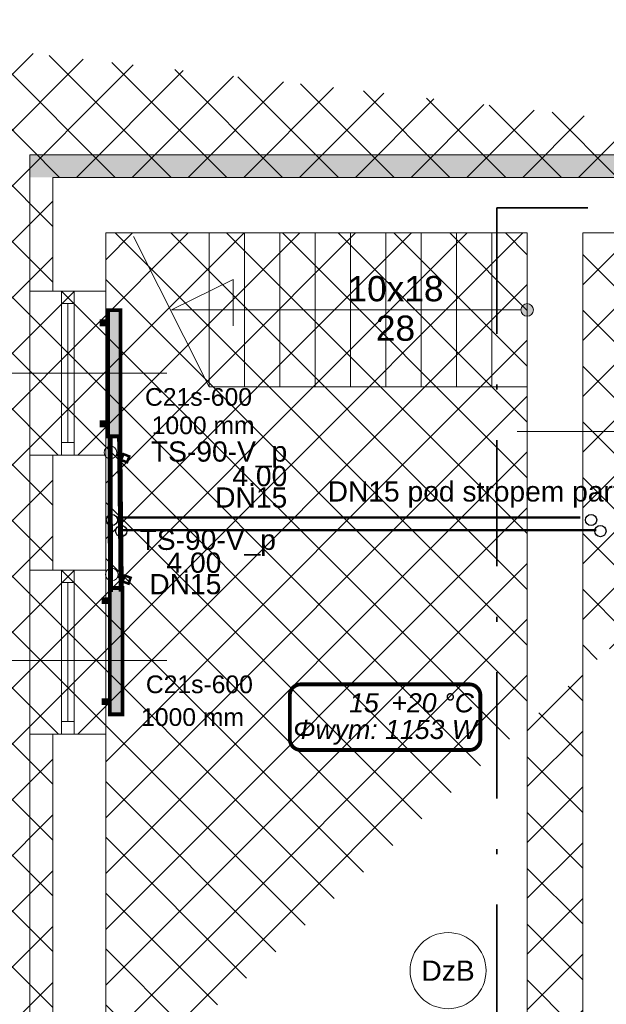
# Model space of a CAD drawing. Header units: millimetres. Extents: x 2215 to 12087, y 6991 to 11359.
# Tile 25 of 26: x 5610 to 6075, y 9806 to 10586. Entities that reach past the tile are written whole.
import ezdxf
from ezdxf.lldxf.tags import DXFTag

# ---------------------------------------------------------------- set-up
doc = ezdxf.new("R2010")
doc.units = ezdxf.units.MM
doc.linetypes.add('Kropki i Kreski', pattern=[919.9999999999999, 500, -200, 20.00000000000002, -199.9999999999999])
for name, color, linetype in [('2D - Ogólne', 7, 'Continuous'), ('IS_Text_Armatury_Therm', 7, 'Continuous'), ('IS_Text_Konstrukcji', 7, 'Continuous'), ('IS_Text_Odbiornikow_Therm', 7, 'Continuous'), ('Konstrukcja - Ściany zew', 7, 'Continuous'), ('Opisy - Teksty', 7, 'Continuous')]:
    doc.layers.add(name, color=color, linetype=linetype)
for name, color, linetype, lineweight in [('A_opisy', 81, 'Continuous', 13), ('A_stolarka', 20, 'Continuous', 15), ('A_widokowe', 160, 'Continuous', 18), ('A_ściany istniejące hatch', 82, 'Continuous', 9)]:
    doc.layers.add(name, color=color, linetype=linetype, lineweight=lineweight)
doc.layers.add('A_wełna mineralna', color=7, linetype='Continuous', lineweight=5, true_color=0x00d66b)
doc.layers.add('A_zakres opracowania', color=7, linetype='Continuous', lineweight=70, true_color=0xe00038)
for name, color, linetype, true_color in [('IS_Armatura_Therm', 7, 'SOLID', 0x000000), ('IS_Grzejniki_Plan_rzut', 7, 'SOLID', 0x000000), ('IS_Powrót', 5, 'DASH', 0x0000ff), ('IS_Zasilanie', 1, 'SOLID', 0xff0000)]:
    doc.layers.add(name, color=color, linetype=linetype, true_color=true_color)
doc.styles.get("Standard").update_dxf_attribs({"font": 'arial.ttf'})
doc.styles.add('STYL_AUTOMATYCZNY_1', font='arial.ttf')
doc.styles.add('STYL_AUTOMATYCZNY_2', font='arialbd.ttf')
tags = doc.linetypes.add('DASH', pattern=[15, 10, -5]).pattern_tags.tags
tags[6:7] = [DXFTag(74, 4), DXFTag(75, 0), DXFTag(340, '0'), DXFTag(46, 0.0), DXFTag(50, 0.0), DXFTag(44, 0.0), DXFTag(45, 0.0)]
tags[4:5] = [DXFTag(74, 4), DXFTag(75, 0), DXFTag(340, '0'), DXFTag(46, 0.0), DXFTag(50, 0.0), DXFTag(44, 0.0), DXFTag(45, 0.0)]
tags = doc.linetypes.add('SOLID', pattern=[10, 10, 0]).pattern_tags.tags
tags[6:7] = [DXFTag(74, 4), DXFTag(75, 0), DXFTag(340, '0'), DXFTag(46, 0.0), DXFTag(50, 0.0), DXFTag(44, 0.0), DXFTag(45, 0.0)]
tags[4:5] = [DXFTag(74, 4), DXFTag(75, 0), DXFTag(340, '0'), DXFTag(46, 0.0), DXFTag(50, 0.0), DXFTag(44, 0.0), DXFTag(45, 0.0)]

# ---------------------------------------------------------------- blocks, each defined once
blk = doc.blocks.new('Linia_5_1', base_point=(10967.73876412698, 21720))
at = {"layer": '2D - Ogólne', "linetype": 'Continuous', "lineweight": 0, "true_color": 0x000000}
blk.add_hatch(color=18, dxfattribs=at).paths.add_polyline_path([(10917.73876412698, 21720), (10921.54478807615, 21700.86582832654), (10932.38342473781, 21684.64466061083), (10948.60459245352, 21673.80602394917), (10967.73876412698, 21670), (10986.87293580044, 21673.80602394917), (11003.09410351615, 21684.64466061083), (11013.93274017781, 21700.86582832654), (11017.73876412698, 21720), (11013.93274017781, 21739.13417167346), (11003.09410351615, 21755.35533938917), (10986.87293580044, 21766.19397605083), (10967.73876412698, 21770), (10948.60459245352, 21766.19397605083), (10932.38342473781, 21755.35533938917), (10921.54478807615, 21739.13417167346)])
at = {"layer": '2D - Ogólne', "color": 7, "linetype": 'Continuous', "lineweight": 15}
blk.add_line((10917.73876412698, 21720), (8148.053733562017, 21720), dxfattribs=at)
blk.add_circle((10967.73876412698, 21720), 50, dxfattribs=at)

msp = doc.modelspace()

# ---------------------------------------------------------------- hatches: boundary and pattern name
at = {"layer": 'A_wełna mineralna', "lineweight": 13, "true_color": 0x000000}
h = msp.add_hatch(color=18, dxfattribs=at)
h.dxf.hatch_style = 1
h.paths.add_polyline_path([(6094.561703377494, 10479.42952472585), (5618.561703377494, 10479.42952472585), (5618.561703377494, 10461.42952472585), (6094.561703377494, 10461.42952472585)])
at = {"layer": 'A_ściany istniejące hatch', "lineweight": 13, "true_color": 0x000000}
h = msp.add_hatch(dxfattribs=at)
h.set_pattern_fill('NET', color=18, scale=250, angle=45)
h.set_pattern_definition([(45, (37623.19275181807, 4864.106082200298), (-22.09708691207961, 22.09708691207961), []), (135, (37623.19275181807, 4864.106082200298), (-22.09708691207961, -22.09708691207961), [])])
h.paths.add_polyline_path([(5636.561703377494, 10020.42952679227), (5678.561703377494, 10020.42952397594), (5678.561703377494, 9758.429524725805), (5888.561703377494, 9758.429524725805), (5888.561703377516, 9716.429524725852), (5636.561703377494, 9716.429524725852)], flags=16)
h.paths.add_polyline_path([(6230.563354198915, 9744.429524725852), (6230.563354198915, 9684.429524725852), (6110.561703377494, 9684.429524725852), (6110.561703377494, 9524.429524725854), (6050.561703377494, 9524.429524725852), (6050.561703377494, 9716.429524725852), (6008.561703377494, 9716.429524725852), (6008.561703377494, 9758.429524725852), (6012.561703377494, 9758.429524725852), (6012.561703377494, 10417.42952472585), (5678.561703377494, 10417.42952472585), (5678.561703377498, 10371.42952472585), (5636.561703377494, 10371.42952472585), (5636.561703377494, 10461.42952472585), (6094.561703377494, 10461.42952472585), (6094.561700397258, 10417.42952472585), (6056.561703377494, 10417.42952472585), (6056.561703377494, 9744.429524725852)], flags=17)
h.paths.add_polyline_path([(6834.561703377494, 9744.429524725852), (6976.561703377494, 9744.429524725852), (6976.561703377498, 9806.429524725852), (7020.561703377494, 9806.429524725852), (7020.561703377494, 9521.429527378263), (6960.561703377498, 9521.429527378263), (6960.561703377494, 9684.429524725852), (6834.561703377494, 9684.429524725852)], flags=17)
h.paths.add_polyline_path([(6877.561703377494, 8864.429524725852), (6960.561703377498, 8864.429524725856), (6960.561703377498, 8979.429527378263), (7020.561703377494, 8979.429527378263), (7020.561703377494, 8806.429524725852), (6960.561703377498, 8806.429524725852), (6960.561703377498, 8839.429524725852), (6877.561703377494, 8839.429524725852)], flags=17)
h.paths.add_polyline_path([(6520.561703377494, 9434.429524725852), (6550.561703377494, 9434.429524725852), (6550.561703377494, 9404.429524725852), (6520.561703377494, 9404.429524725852)], flags=17)
h.paths.add_polyline_path([(6520.561703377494, 9140.429524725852), (6550.561703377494, 9140.429524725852), (6550.561703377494, 9170.429524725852), (6520.561703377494, 9170.429524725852)], flags=17)
h.paths.add_polyline_path([(6032.561703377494, 7594.429524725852), (6092.561703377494, 7594.429524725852), (6092.561703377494, 7434.429524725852), (6330.561703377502, 7434.429524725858), (6330.561703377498, 7614.429524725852), (6390.561703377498, 7614.429524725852), (6390.561703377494, 7434.429524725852), (6960.561703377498, 7434.429524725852), (6960.561703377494, 7584.429524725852), (7020.561703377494, 7584.429524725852), (7020.561703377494, 7374.429524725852), (6032.561703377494, 7374.429524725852)])
h.paths.add_polyline_path([(3550.561707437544, 10744.42952472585), (3763.561703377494, 10744.42952707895), (3763.56169834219, 10838.46374156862), (3788.561700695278, 10838.46373539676), (3788.561700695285, 10719.42952472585), (3550.561707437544, 10719.42952472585)], flags=17)
h.paths.add_polyline_path([(4183.561703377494, 10718.77503507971), (4218.561703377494, 10718.77503507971), (4218.561703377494, 10838.46373539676), (4183.561703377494, 10838.46373539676)], flags=17)
h.paths.add_polyline_path([(4473.561703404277, 8894.429524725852), (4543.561691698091, 8894.429524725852), (4543.561691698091, 8834.429524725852), (4473.561703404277, 8834.429524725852)], flags=17)
h.paths.add_polyline_path([(4883.56170340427, 8894.429524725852), (4953.56170340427, 8894.429524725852), (4953.56170340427, 8834.429524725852), (4883.56170340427, 8834.429524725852)], flags=17)
h.paths.add_polyline_path([(5324.561703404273, 8894.429524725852), (5392.561691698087, 8894.429524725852), (5392.561691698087, 8834.429524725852), (5324.561703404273, 8834.429524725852)], flags=17)
h.paths.add_polyline_path([(5527.56170340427, 8894.429524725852), (5608.561691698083, 8894.429524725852), (5608.561691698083, 8834.429524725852), (5527.56170340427, 8834.429524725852)], flags=17)
h.paths.add_polyline_path([(6110.561703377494, 9394.42952066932), (6050.561703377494, 9394.42952066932), (6050.561703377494, 9318.429524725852), (6110.561703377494, 9318.429524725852)], flags=17)
h.paths.add_polyline_path([(5678.561703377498, 10241.42952249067), (5636.561703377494, 10241.42952249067), (5636.561703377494, 10150.42952621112), (5678.561703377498, 10150.42952621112)], flags=16)
h.paths.add_polyline_path([(6224.561703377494, 10461.42952472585), (6358.561703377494, 10461.42952472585), (6358.561703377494, 10417.42952472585), (6224.561703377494, 10417.42952472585)], flags=17)
h.paths.add_polyline_path([(6976.561703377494, 10141.42952673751), (7020.561703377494, 10141.42952673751), (7020.561703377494, 10216.42952472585), (6976.561703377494, 10216.42952472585)], flags=17)
h.paths.add_polyline_path([(6976.561703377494, 9936.429524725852), (7020.561703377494, 9936.429524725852), (7020.561703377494, 10011.42952472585), (6976.561703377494, 10011.42952472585)], flags=17)
h.paths.add_polyline_path([(6960.561703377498, 9315.429529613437), (7020.561703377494, 9315.429529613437), (7020.561703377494, 9391.429527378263), (6960.561703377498, 9391.429527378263)], flags=17)
h.paths.add_polyline_path([(6960.561703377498, 9109.429529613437), (7020.561703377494, 9109.429529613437), (7020.561703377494, 9185.429527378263), (6960.561703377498, 9185.429527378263)], flags=17)
h.paths.add_polyline_path([(6960.561703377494, 8601.42952696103), (7020.561703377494, 8601.42952696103), (7020.561703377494, 8676.429524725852), (6960.561703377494, 8676.429524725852)], flags=17)
h.paths.add_polyline_path([(6960.561703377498, 8396.429526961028), (7020.561703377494, 8396.429526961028), (7020.561703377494, 8471.429524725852), (6960.561703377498, 8471.429524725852)], flags=17)
h.paths.add_polyline_path([(6960.561703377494, 7924.429526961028), (7020.561703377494, 7924.429526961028), (7020.561703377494, 7994.429524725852), (6960.561703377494, 7994.429524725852)], flags=17)
h.paths.add_polyline_path([(7020.561703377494, 7719.429524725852), (6960.561703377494, 7719.429524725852), (6960.561703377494, 7789.429524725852), (7020.561703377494, 7789.429524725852)], flags=17)
h.paths.add_polyline_path([(5735.561703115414, 7834.429524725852), (5805.561703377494, 7834.429524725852), (5805.561703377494, 7774.429524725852), (5735.561703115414, 7774.429524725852)], flags=17)
h.paths.add_polyline_path([(5530.561703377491, 7774.429524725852), (5600.561703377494, 7774.429524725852), (5600.561703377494, 7834.429524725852), (5530.561703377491, 7834.429524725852)], flags=17)
h.paths.add_polyline_path([(5325.561703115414, 7834.429524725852), (5395.561703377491, 7834.429524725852), (5395.561703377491, 7774.429524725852), (5325.561703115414, 7774.429524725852)], flags=17)
h.paths.add_polyline_path([(5068.561703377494, 7774.429524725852), (5190.561691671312, 7774.429524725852), (5190.561691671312, 7834.429524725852), (5068.561703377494, 7834.429524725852)], flags=17)
h.paths.add_polyline_path([(4863.561703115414, 7834.429524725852), (4933.561703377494, 7834.429524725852), (4933.561703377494, 7774.429524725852), (4863.561703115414, 7774.429524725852)], flags=17)
h.paths.add_polyline_path([(4658.561703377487, 7774.429524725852), (4728.561703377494, 7774.429524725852), (4728.561703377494, 7834.429524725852), (4658.561703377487, 7834.429524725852)], flags=17)
h.paths.add_polyline_path([(4453.561703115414, 7834.429524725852), (4523.561703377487, 7834.429524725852), (4523.561703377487, 7774.429524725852), (4453.561703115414, 7774.429524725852)], flags=17)
h.paths.add_polyline_path([(6342.561703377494, 7834.429524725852), (6256.061703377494, 7834.429524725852), (6256.077114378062, 7774.429524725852), (6330.561703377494, 7774.429524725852), (6330.561703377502, 7724.429524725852), (6390.561703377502, 7724.429524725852), (6390.561703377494, 7967.929524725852), (6342.561703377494, 7967.929524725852)], flags=17)
h.paths.add_polyline_path([(6146.061703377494, 7834.429524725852), (6146.077114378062, 7774.429524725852), (6092.561703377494, 7774.429524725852), (6092.561703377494, 7734.429524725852), (6032.561703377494, 7734.429524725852), (6032.561703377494, 7774.429524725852), (5940.561703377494, 7774.429524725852), (5940.561703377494, 7834.429524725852)], flags=17)
h.paths.add_polyline_path([(4158.561703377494, 7728.429524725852), (4218.561703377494, 7728.429524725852), (4218.561703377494, 7774.429524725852), (4318.561703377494, 7774.429524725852), (4318.561691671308, 7834.429524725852), (4158.561703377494, 7834.429524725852)], flags=17)
h.paths.add_polyline_path([(5948.56170340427, 8894.429524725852), (6050.561703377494, 8894.429524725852), (6050.561703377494, 9188.429524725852), (6110.561703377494, 9188.429520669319), (6110.561703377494, 8864.429524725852), (6127.561703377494, 8864.429524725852), (6127.561703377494, 8839.429524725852), (6110.561703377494, 8839.429524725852), (6110.561703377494, 8484.429524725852), (6137.561703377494, 8484.429524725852), (6137.561703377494, 8404.429524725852), (6110.561703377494, 8404.429524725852), (6110.561703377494, 8184.429524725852), (5935.061703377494, 8184.429524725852), (5935.061703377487, 8232.429524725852), (6070.561703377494, 8232.429524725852), (6070.561703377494, 8834.429524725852), (5948.56170314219, 8834.429524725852)], flags=17)
h.paths.add_polyline_path([(5743.56170340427, 8894.429524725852), (5813.56170340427, 8894.429524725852), (5813.56170340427, 8834.429524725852), (5780.561703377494, 8834.429524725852), (5780.561703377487, 8668.429524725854), (5748.561703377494, 8668.429528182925), (5748.561703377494, 8834.429524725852), (5743.561703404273, 8834.429524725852)], flags=17)
h.paths.add_polyline_path([(5501.561703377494, 8232.429524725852), (5748.561703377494, 8232.429524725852), (5748.561703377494, 8382.429530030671), (5780.561703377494, 8382.429526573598), (5780.56170337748, 8232.429524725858), (5825.061703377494, 8232.429524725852), (5825.061703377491, 8184.429524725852), (5501.561703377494, 8184.429524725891)], flags=17)
h.paths.add_polyline_path([(4512.561703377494, 8232.429524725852), (4512.561703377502, 8184.429524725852), (4752.561703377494, 8184.429524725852), (4752.561703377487, 8232.429524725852), (4748.56170340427, 8232.429524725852), (4748.56170340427, 8324.429524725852), (4720.56170340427, 8324.429524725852), (4720.561703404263, 8232.429524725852)], flags=17)
h.paths.add_polyline_path([(4158.561703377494, 8925.429524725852), (4218.561703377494, 8925.429524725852), (4218.561703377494, 8894.429524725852), (4338.561703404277, 8894.429524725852), (4338.561691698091, 8834.429524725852), (4198.561703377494, 8834.429524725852), (4198.561703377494, 8232.429524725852), (4402.561703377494, 8232.429524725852), (4402.561703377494, 8184.429524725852), (4158.561703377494, 8184.429524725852)], flags=17)
h.paths.add_polyline_path([(4218.561703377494, 9221.844599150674), (4158.561703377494, 9221.844599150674), (4158.561703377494, 9065.429535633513), (4218.561703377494, 9065.429535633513)], flags=17)
h.paths.add_polyline_path([(4218.561703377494, 9436.403087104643), (4158.561703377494, 9436.403087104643), (4158.561703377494, 9356.844601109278), (4218.561703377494, 9356.844601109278)], flags=17)
h.paths.add_polyline_path([(4218.561703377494, 9651.429524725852), (4158.561703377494, 9651.429524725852), (4158.561703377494, 9571.403096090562), (4218.561703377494, 9571.403096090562)], flags=17)
h.paths.add_polyline_path([(4218.561703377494, 9971.429524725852), (4158.561703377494, 9971.429524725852), (4158.561703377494, 9786.429524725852), (4218.561703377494, 9786.429524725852)], flags=17)
h.paths.add_polyline_path([(4218.561703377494, 10176.42952472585), (4158.561703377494, 10176.42952472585), (4158.561703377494, 10106.42953754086), (4218.561703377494, 10106.42953754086)], flags=17)
h.paths.add_polyline_path([(4218.561703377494, 10391.42952472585), (4158.561703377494, 10391.42952472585), (4158.561703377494, 10311.42952472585), (4218.561703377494, 10311.42952472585)], flags=17)
h.paths.add_polyline_path([(3168.561703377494, 10116.54587023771), (3108.561703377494, 10116.54587023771), (3108.561703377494, 10186.52585426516), (3168.561703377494, 10186.52585426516), (3168.561703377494, 10188.42952472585), (3628.561703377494, 10188.42952472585), (3628.561703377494, 10178.42952472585), (3597.461703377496, 10178.42952472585), (3597.461703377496, 10102.42952472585), (3582.461703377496, 10102.42952472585), (3582.461703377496, 10178.42952472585), (3326.561703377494, 10178.42952472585), (3326.561703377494, 10163.42636947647), (3319.561703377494, 10163.42636947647), (3319.561703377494, 10178.42952472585), (3168.561703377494, 10178.42952472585)])
h.paths.add_polyline_path([(3168.561703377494, 10061.42952472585), (3168.561703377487, 10068.42952472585), (3319.561703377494, 10068.42952472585), (3319.561703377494, 10073.42637020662), (3326.561703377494, 10073.42637020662), (3326.561703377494, 10050.94845653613), (3319.561703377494, 10050.94845601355), (3319.561703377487, 10061.42952472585)], flags=17)
h.paths.add_polyline_path([(3108.561703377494, 9981.545870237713), (3168.561703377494, 9981.545870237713), (3168.561703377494, 9951.429524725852), (3319.561703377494, 9951.429524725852), (3319.561703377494, 9960.94845674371), (3326.561703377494, 9960.94845674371), (3326.561703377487, 9951.429524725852), (3582.461703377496, 9951.429524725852), (3582.461703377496, 10007.42952472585), (3597.461703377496, 10007.42952472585), (3597.461703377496, 9951.429524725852), (3625.561703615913, 9951.429524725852), (3625.561703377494, 9936.429524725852), (3168.561703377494, 9936.429524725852), (3168.561703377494, 9911.065886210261), (3108.561703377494, 9911.065886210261)])
h.paths.add_polyline_path([(3108.561703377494, 9781.065886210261), (3168.561703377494, 9781.065886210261), (3168.561703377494, 9736.429524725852), (3760.561703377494, 9736.429524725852), (3760.561703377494, 9753.694879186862), (3808.561703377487, 9753.694879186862), (3808.561703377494, 9424.428694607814), (3760.561703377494, 9424.428694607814), (3760.561703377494, 9696.429524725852), (3168.561703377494, 9696.429524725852), (3168.561703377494, 9618.558378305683), (3108.561703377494, 9618.558378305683)])
h.paths.add_polyline_path([(3108.561703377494, 9278.57839427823), (3168.561703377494, 9278.57839427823), (3168.561703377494, 9256.429524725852), (3760.561703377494, 9256.429524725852), (3760.561703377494, 9314.428694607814), (3808.561703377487, 9314.428694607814), (3808.561703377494, 8917.428694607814), (3760.561703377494, 8917.428694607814), (3760.561703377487, 9231.429524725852), (3168.561703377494, 9231.429524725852), (3168.561703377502, 9208.362109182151), (3108.561703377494, 9208.362109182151)])
h.paths.add_polyline_path([(3108.561703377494, 8864.231440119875), (3168.561703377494, 8864.231440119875), (3168.561703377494, 8794.429524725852), (3760.561703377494, 8794.429524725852), (3760.561703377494, 8807.428694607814), (3808.561703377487, 8807.428694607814), (3808.561703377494, 8748.790455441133), (3760.561703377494, 8748.790455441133), (3760.561703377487, 8751.429524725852), (3168.561703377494, 8751.429524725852), (3168.561703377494, 8699.231440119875), (3108.561703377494, 8699.231440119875)])
h.paths.add_polyline_path([(3108.561703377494, 8564.231440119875), (3168.561703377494, 8564.231440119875), (3168.561703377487, 8509.649263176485), (3227.561703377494, 8509.649263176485), (3227.561703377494, 8651.346943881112), (3236.925484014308, 8651.346943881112), (3236.925482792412, 8645.346943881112), (3233.561703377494, 8645.346943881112), (3233.561703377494, 8509.649263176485), (3330.561703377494, 8509.649263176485), (3330.561703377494, 8645.346943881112), (3325.925482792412, 8645.346943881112), (3325.925482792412, 8651.346943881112), (3341.106911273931, 8651.346943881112), (3341.106911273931, 8645.346943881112), (3336.561703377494, 8645.346943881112), (3336.561703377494, 8509.649263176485), (3433.561703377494, 8509.649263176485), (3433.561703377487, 8645.346943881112), (3430.106911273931, 8645.346943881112), (3430.106910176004, 8651.346943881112), (3439.561703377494, 8651.346943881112), (3439.561703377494, 8616.346943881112), (3443.733391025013, 8616.346943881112), (3443.733391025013, 8610.346943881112), (3439.561703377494, 8610.346943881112), (3439.561703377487, 8509.649263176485), (3607.561703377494, 8509.649263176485), (3607.561703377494, 8610.346943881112), (3532.73339317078, 8610.346943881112), (3532.73339217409, 8616.346943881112), (3613.561703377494, 8616.346943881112), (3613.561703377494, 8509.649263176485), (3760.561703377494, 8509.649263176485), (3760.561703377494, 8638.790455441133), (3808.561703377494, 8638.790455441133), (3808.561703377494, 8491.935586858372), (3760.561703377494, 8491.935586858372), (3760.561703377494, 8494.649263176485), (3613.561703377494, 8494.649263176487), (3613.561703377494, 8452.349261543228), (3607.561703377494, 8452.349263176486), (3607.561703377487, 8494.649263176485), (3168.561703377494, 8494.649263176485), (3108.561703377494, 8494.649263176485)])
h.paths.add_polyline_path([(3108.561703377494, 9413.57839427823), (3168.561703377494, 9413.57839427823), (3168.561703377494, 9483.558378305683), (3108.561703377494, 9483.558378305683)])
h.paths.add_polyline_path([(3108.561703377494, 8999.231440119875), (3168.561703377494, 8999.231440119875), (3168.561703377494, 9073.362109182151), (3108.561703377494, 9073.362109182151)], flags=17)
h.paths.add_polyline_path([(3108.561703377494, 8289.669279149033), (3168.561703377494, 8289.669279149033), (3168.561703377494, 8359.649263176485), (3108.561703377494, 8359.649263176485)], flags=17)
h.paths.add_polyline_path([(3108.561703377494, 8084.689295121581), (3108.561703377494, 8154.669279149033), (3168.561703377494, 8154.669279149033), (3168.561703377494, 8144.669279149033), (3215.561703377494, 8144.669279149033), (3215.561703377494, 8315.649279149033), (3226.772422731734, 8315.649279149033), (3226.772422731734, 8309.649279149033), (3221.561703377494, 8309.649279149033), (3221.561703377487, 8144.669279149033), (3320.561703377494, 8144.669279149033), (3320.561703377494, 8309.649279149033), (3315.772425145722, 8309.649279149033), (3315.772425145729, 8315.649279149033), (3331.073562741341, 8315.649279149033), (3331.073562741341, 8309.649279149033), (3326.561703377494, 8309.649279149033), (3326.561703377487, 8144.669279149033), (3423.561703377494, 8144.669279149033), (3423.561703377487, 8309.649279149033), (3420.073564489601, 8309.649279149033), (3420.073561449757, 8315.649279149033), (3434.10690999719, 8315.649279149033), (3434.106911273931, 8309.649279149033), (3429.561703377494, 8309.649279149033), (3429.561703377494, 8144.669279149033), (3526.561703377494, 8144.669279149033), (3526.561703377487, 8309.649279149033), (3523.106911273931, 8309.649279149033), (3523.106911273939, 8315.649279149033), (3526.561703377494, 8315.649279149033), (3526.561703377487, 8359.649263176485), (3607.561703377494, 8359.649263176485), (3607.561703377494, 8363.349262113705), (3613.561703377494, 8363.349262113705), (3613.561703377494, 8349.321729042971), (3607.561703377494, 8349.321729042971), (3607.561703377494, 8353.649263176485), (3532.561703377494, 8353.649263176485), (3532.561703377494, 8144.669279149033), (3607.561703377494, 8144.669279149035), (3607.561703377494, 8260.321724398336), (3613.561703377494, 8260.321726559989), (3613.561703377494, 8144.669279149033), (3760.561703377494, 8144.669279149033), (3760.561703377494, 8381.935586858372), (3808.561703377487, 8381.93558685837), (3808.561703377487, 7948.129524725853), (3760.561703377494, 7948.129524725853), (3760.561703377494, 8129.669279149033), (3613.561703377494, 8129.669279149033), (3613.561703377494, 8032.159770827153), (3607.561703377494, 8032.159770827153), (3607.561703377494, 8129.669279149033), (3532.561703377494, 8129.669279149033), (3532.561703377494, 7936.829524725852), (3607.561703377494, 7936.829524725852), (3607.561703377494, 7943.159770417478), (3613.561703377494, 7943.159770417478), (3613.561703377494, 7927.129525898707), (3607.561703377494, 7927.129524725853), (3607.561703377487, 7930.829524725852), (3526.561703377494, 7930.829524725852), (3526.561703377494, 8004.429524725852), (3523.106911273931, 8004.429524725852), (3523.106911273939, 8010.429524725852), (3526.561703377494, 8010.429524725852), (3526.561703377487, 8129.669279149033), (3429.561703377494, 8129.669279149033), (3429.561703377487, 8010.429524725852), (3434.106910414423, 8010.429524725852), (3434.106911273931, 8004.429524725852), (3420.073562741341, 8004.429524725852), (3420.073564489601, 8010.429524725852), (3423.561703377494, 8010.429524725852), (3423.561703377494, 8129.669279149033), (3326.561703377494, 8129.669279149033), (3326.561703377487, 8010.429524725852), (3331.073562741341, 8010.429524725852), (3331.073562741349, 8004.429524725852), (3315.772424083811, 8004.429524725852), (3315.772425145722, 8010.429524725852), (3320.561703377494, 8010.429524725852), (3320.561703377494, 8129.669279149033), (3221.561703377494, 8129.669279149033), (3221.561703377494, 8010.429524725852), (3226.772424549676, 8010.429524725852), (3226.772422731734, 8004.429524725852), (3215.561703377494, 8004.429524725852), (3215.561703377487, 8129.669279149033), (3168.561703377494, 8129.669279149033), (3168.561703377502, 8084.689295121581)])
h.paths.add_polyline_path([(3228.561703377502, 7693.429524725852), (3168.561703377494, 7693.429524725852), (3168.561703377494, 7774.429524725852), (3108.561703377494, 7774.429524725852), (3108.561703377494, 7949.689295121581), (3168.561703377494, 7949.689295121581), (3168.561703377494, 7834.429524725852), (3607.561703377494, 7834.429524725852), (3607.561703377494, 7838.129524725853), (3613.561703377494, 7838.12952596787), (3613.561703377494, 7834.429524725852), (3760.561703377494, 7834.429524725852), (3760.561703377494, 7838.129524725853), (3808.561703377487, 7838.129524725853), (3808.561703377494, 7783.429525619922), (3783.561703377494, 7783.429524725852), (3783.561703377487, 7794.429524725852), (3613.561703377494, 7794.429524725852), (3613.561703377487, 7789.689295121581), (3607.561703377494, 7789.689295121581), (3607.561703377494, 7794.429524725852), (3423.561703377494, 7794.429524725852), (3423.561703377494, 7754.176359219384), (3398.561703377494, 7754.176359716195), (3398.561703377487, 7794.429524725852), (3228.561703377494, 7794.429524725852)])
h.paths.add_polyline_path([(3228.561703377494, 7444.429524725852), (3228.561703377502, 7483.429524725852), (3168.561703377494, 7483.429524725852), (3168.561703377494, 7384.429524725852), (4218.561703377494, 7384.429524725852), (4218.561703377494, 7588.429524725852), (4158.561703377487, 7588.429524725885), (4158.561703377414, 7444.429524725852)])
edge = h.paths.add_edge_path()
edge.add_line((6488.561703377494, 10461.42952472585), (6488.561699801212, 10417.42952472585))
edge.add_line((6488.561699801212, 10417.42952472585), (6526.561703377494, 10417.42952472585))
edge.add_line((6526.561703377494, 10417.42952472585), (6526.561703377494, 10267.42952472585))
edge.add_line((6526.561703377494, 10267.42952472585), (6553.561703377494, 10267.42952472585))
edge.add_line((6553.561703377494, 10267.42952472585), (6553.561703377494, 10417.42952472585))
edge.add_line((6553.561703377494, 10417.42952472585), (6976.561703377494, 10417.42952472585))
edge.add_line((6976.561703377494, 10417.42952472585), (6976.561703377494, 10346.42952298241))
edge.add_line((6976.561703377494, 10346.42952298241), (7020.561703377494, 10346.42952472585))
edge.add_line((7020.561703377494, 10346.42952472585), (7020.561703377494, 10461.42952472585))
edge.add_line((7020.561703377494, 10461.42952472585), (6488.561703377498, 10461.42956796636))
edge.add_line((3153.561703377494, 10838.46374156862), (3188.561703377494, 10838.46374156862))
edge.add_line((3188.561703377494, 10838.46374156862), (3188.561710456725, 10744.42952707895))
edge.add_line((3188.561710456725, 10744.42952707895), (3370.561703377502, 10744.42952707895))
edge.add_line((3370.561703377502, 10744.42952707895), (3370.5617075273, 10719.42952472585))
edge.add_line((3370.5617075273, 10719.42952472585), (3153.561703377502, 10719.42952472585))
edge.add_line((3153.561703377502, 10719.42952472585), (3153.561703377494, 10838.46373539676))
edge.add_line((4748.56170340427, 8434.429524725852), (4720.56170340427, 8434.429524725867))
edge.add_line((4720.56170340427, 8434.429524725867), (4720.561703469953, 8719.429524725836))
edge.add_line((4720.561703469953, 8719.429524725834), (4748.561703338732, 8719.429524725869))
edge.add_line((4748.561703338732, 8719.42952472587), (4748.561703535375, 8639.448574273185))
edge.add_line((4748.561703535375, 8639.448574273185), (4748.561703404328, 8547.820967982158))
edge.add_line((4748.561703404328, 8547.820967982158), (4748.561703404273, 8444.429524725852))
edge.add_line((4748.561703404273, 8444.429524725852), (4748.561691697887, 8434.429524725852))
edge.add_line((4058.561703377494, 10716.42952472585), (4218.561703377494, 10716.42952472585))
edge.add_line((4218.561703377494, 10716.42952472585), (4218.561703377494, 10526.42952472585))
edge.add_line((4218.561703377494, 10526.42952472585), (4158.561703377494, 10526.42952472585))
edge.add_line((4158.561703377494, 10526.42952472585), (4158.561703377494, 10656.42952472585))
edge.add_line((4158.561703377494, 10656.42952472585), (4058.561703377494, 10656.42952472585))
edge.add_line((4058.561703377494, 10656.42952472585), (4058.561701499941, 10716.42952472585))
edge.add_line((3550.561709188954, 10716.42952472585), (3908.561703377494, 10716.42952472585))
edge.add_line((3908.561703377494, 10716.42952472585), (3908.561703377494, 10656.42952472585))
edge.add_line((3908.561703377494, 10656.42952472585), (3808.561703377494, 10656.42952472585))
edge.add_line((3808.561703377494, 10656.42952472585), (3808.561703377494, 9863.694879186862))
edge.add_line((3808.561703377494, 9863.694879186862), (3760.561703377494, 9863.694879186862))
edge.add_line((3760.561703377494, 9863.694879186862), (3760.561703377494, 9936.429524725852))
edge.add_line((3760.561703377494, 9936.429524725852), (3720.561706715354, 9936.429524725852))
edge.add_line((3720.561706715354, 9936.429524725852), (3720.561703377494, 9951.429524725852))
edge.add_line((3720.561703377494, 9951.429524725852), (3760.561703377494, 9951.429524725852))
edge.add_line((3760.561703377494, 9951.429524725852), (3760.561703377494, 10656.42952472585))
edge.add_line((3760.561703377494, 10656.42952472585), (3550.561708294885, 10656.42952472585))
edge.add_line((3550.561708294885, 10656.42952472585), (3550.561703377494, 10716.42952472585))
edge.add_line((3398.561703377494, 7654.176359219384), (3423.561703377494, 7654.176358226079))
edge.add_line((3423.561703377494, 7654.176358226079), (3423.561703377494, 7619.429524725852))
edge.add_line((3423.561703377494, 7619.429524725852), (3783.561703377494, 7619.429524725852))
edge.add_line((3783.561703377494, 7619.429524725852), (3783.561703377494, 7685.461691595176))
edge.add_line((3783.561703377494, 7685.461691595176), (3808.561703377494, 7685.461691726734))
edge.add_line((3808.561703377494, 7685.461691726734), (3808.561703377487, 7614.429524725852))
edge.add_line((3808.561703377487, 7614.429524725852), (3478.561703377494, 7614.429524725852))
edge.add_line((3478.561703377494, 7614.429524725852), (3478.561703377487, 7594.429524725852))
edge.add_line((3478.561703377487, 7594.429524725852), (3398.561703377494, 7594.429524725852))
edge.add_line((3398.561703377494, 7594.429524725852), (3398.56170575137, 7654.176359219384))
h.paths.add_polyline_path([(5178.561703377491, 8719.429524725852), (5138.561703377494, 8719.429524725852), (5138.561703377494, 8232.429524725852), (4862.561703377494, 8232.429524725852), (4862.561703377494, 8184.429524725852), (5391.561703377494, 8184.429524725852), (5391.561703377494, 8232.429524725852), (5178.561703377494, 8232.429524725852)], flags=17)
h.paths.add_polyline_path([(5138.561703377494, 8819.429524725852), (5178.561703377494, 8819.429524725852), (5178.561703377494, 8834.429524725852), (5189.561703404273, 8834.429524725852), (5189.561703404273, 8894.429524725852), (5088.56170340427, 8894.429524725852), (5088.561703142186, 8834.429524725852), (5138.561703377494, 8834.429524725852)], flags=17)
h.paths.add_polyline_path([(6659.561702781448, 9684.429524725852), (6405.563354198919, 9684.429524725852), (6405.563357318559, 9744.429524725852), (6526.561703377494, 9744.429524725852), (6526.561703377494, 9817.42952849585), (6553.561703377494, 9817.42952849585), (6553.561703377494, 9744.429524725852), (6659.561702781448, 9744.429524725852)], flags=17)
h.paths.add_polyline_path([(6448.05788607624, 8441.429524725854), (6458.057886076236, 8441.429524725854), (6458.057886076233, 8456.429524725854), (6448.057886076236, 8456.429524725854)], flags=17)
h.paths.add_polyline_path([(6538.057886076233, 8613.429524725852), (6553.057886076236, 8613.429524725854), (6553.057886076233, 8839.429524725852), (6593.561703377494, 8839.429524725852), (6593.561707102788, 8864.429524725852), (6237.561703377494, 8864.429524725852), (6237.561703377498, 8839.429524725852), (6298.561703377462, 8839.42952472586), (6298.561703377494, 8613.429524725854), (6316.561703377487, 8613.429524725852), (6316.561703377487, 8623.429524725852), (6308.561703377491, 8623.429524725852), (6308.561703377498, 8839.429524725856), (6448.057886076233, 8839.429524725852), (6448.057886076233, 8623.429524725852), (6401.561702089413, 8623.429524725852), (6401.561702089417, 8613.429524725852), (6463.057887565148, 8613.429524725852), (6463.057887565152, 8623.429524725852), (6458.057886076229, 8623.429524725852), (6458.057886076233, 8839.429524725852), (6543.057886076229, 8839.429524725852), (6543.057886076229, 8623.429524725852), (6538.057886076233, 8623.429524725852)], flags=17)
h.paths.add_polyline_path([(6308.561703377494, 8456.429524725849), (6298.561703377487, 8456.429524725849), (6298.561703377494, 8232.429524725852), (6240.561703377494, 8232.429524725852), (6240.561703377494, 8184.429524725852), (6342.561703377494, 8184.429524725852), (6342.561703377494, 8077.929524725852), (6390.561703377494, 8077.929524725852), (6390.561703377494, 8184.429524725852), (6960.561703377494, 8184.429524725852), (6960.561703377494, 8129.429526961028), (7020.561703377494, 8129.429524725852), (7020.561703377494, 8266.429524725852), (6960.561703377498, 8266.429524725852), (6960.561703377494, 8232.429524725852), (6458.057886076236, 8232.429524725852), (6458.057886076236, 8341.429524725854), (6448.057886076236, 8341.429524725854), (6448.057886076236, 8232.429524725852), (6308.561703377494, 8232.429524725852)], flags=17)
h.paths.add_polyline_path([(3108.561703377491, 10526.50583829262), (3168.561703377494, 10526.50583829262), (3168.561703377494, 10656.42952472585), (3370.561695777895, 10656.42952472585), (3370.561695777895, 10716.42952472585), (3108.561703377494, 10716.42952472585)])
h.paths.add_polyline_path([(3168.561703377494, 10391.50583829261), (3108.561703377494, 10391.50583829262), (3108.561703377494, 10321.52585426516), (3168.561703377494, 10321.52585426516)])
at = {"layer": 'IS_Grzejniki_Plan_rzut', "ltscale": 10}
for points in [[(5680.357500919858, 10356.31879191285), (5680.357500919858, 10256.31879191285), (5690.357500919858, 10256.31879191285), (5690.357500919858, 10356.31879191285)], [(5681.832500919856, 10136.14879191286), (5681.832500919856, 10036.14879191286), (5691.832500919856, 10036.14879191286), (5691.832500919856, 10136.14879191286)]]:
    msp.add_hatch(color=8, dxfattribs=at).paths.add_polyline_path(points)

# ---------------------------------------------------------------- linework, layer by layer
at = {"color": 1}
for centre in [(5683.497593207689, 10190.0654119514), (6063.207945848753, 10190.0654119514)]:
    msp.add_circle(centre, 4.45926002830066, dxfattribs=at)
at = {"color": 5}
for centre in [(5690.867573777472, 10181.29234564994), (6070.577926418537, 10181.29234564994)]:
    msp.add_circle(centre, 4.45926002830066, dxfattribs=at)
at = {"layer": '2D - Ogólne', "color": 18, "linetype": 'Continuous', "lineweight": 13, "true_color": 0x000000}
for p, q in [((6094.561703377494, 10461.42952472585), (5636.561703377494, 10461.42952472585)), ((5636.561703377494, 10461.42952472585), (5636.561703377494, 10371.42952472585)), ((5760.561703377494, 10295.42952472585), (5700.624697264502, 10414.73600100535)), ((5760.561703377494, 10295.42952472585), (5760.561703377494, 10417.42952472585)), ((5788.561703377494, 10295.42952472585), (5788.561703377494, 10417.42952472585)), ((5816.561703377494, 10295.42952472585), (5816.561703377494, 10417.42952472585)), ((5844.561703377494, 10295.42952472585), (5844.561703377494, 10417.42952472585)), ((5872.561703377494, 10295.42952472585), (5872.561703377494, 10417.42952472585)), ((5900.561703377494, 10295.42952472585), (5900.561703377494, 10417.42952472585)), ((5928.561703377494, 10295.42952472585), (5928.561703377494, 10417.42952472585)), ((5956.561703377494, 10295.42952472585), (5956.561703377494, 10417.42952472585)), ((5984.561703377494, 10295.42952472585), (5984.561703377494, 10417.42952472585)), ((5730.593200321, 10356.42952472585), (5779.685652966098, 10380.66526197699)), ((5779.685652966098, 10380.66526197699), (5779.685652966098, 10343.97812982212)), ((5500.40740751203, 10306.42952621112), (5726.898042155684, 10306.42952621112)), ((6012.561703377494, 10295.42952472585), (5760.561703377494, 10295.42952472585)), ((5636.561703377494, 10241.42952621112), (5636.561703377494, 10150.42952621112)), ((5500.407407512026, 10078.78953553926), (5726.898042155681, 10078.78953553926)), ((5636.561703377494, 10020.42952679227), (5636.561703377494, 9716.429524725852))]:
    msp.add_line(p, q, dxfattribs=at)
at = {"layer": 'A_opisy', "color": 18, "lineweight": 13, "true_color": 0x000000}
msp.add_line((6165.633956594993, 10260.12703976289), (6004.556033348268, 10260.12703976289), dxfattribs=at)
at = {"layer": 'A_stolarka', "color": 18, "lineweight": 13, "true_color": 0x000000}
for p, q in [((5643.561703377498, 10251.42952066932), (5643.561703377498, 10361.42952066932)), ((5648.561703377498, 10251.42952066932), (5648.561703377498, 10361.42952066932)), ((5653.561703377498, 10251.42952066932), (5653.561703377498, 10361.42952066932)), ((5643.561703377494, 10030.42952215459), (5643.561703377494, 10140.42952215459)), ((5648.561703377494, 10030.42952215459), (5648.561703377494, 10140.42952215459)), ((5653.561703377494, 10030.42952215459), (5653.561703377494, 10140.42952215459))]:
    msp.add_line(p, q, dxfattribs=at)
for points in [[(5643.561703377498, 10361.42952066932), (5653.561703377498, 10361.42952066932), (5653.561703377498, 10371.42952066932), (5643.561703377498, 10371.42952066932)], [(5643.561703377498, 10241.42952066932), (5653.561703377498, 10241.42952066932), (5653.561703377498, 10251.42952066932), (5643.561703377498, 10251.42952066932)], [(5643.561703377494, 10140.42952215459), (5653.561703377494, 10140.42952215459), (5653.561703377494, 10150.42952215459), (5643.561703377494, 10150.42952215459)], [(5643.561703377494, 10020.42952215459), (5653.561703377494, 10020.42952215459), (5653.561703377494, 10030.42952215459), (5643.561703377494, 10030.42952215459)]]:
    msp.add_lwpolyline(points, close=True, dxfattribs=at)
msp.add_circle((5949.861369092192, 9833.084633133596), 30.12952689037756, dxfattribs=at)
at = {"layer": 'A_widokowe', "color": 18, "lineweight": 13, "true_color": 0x000000}
for p, q in [((5618.561703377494, 10371.42952472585), (5618.561703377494, 10241.42952249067)), ((5678.561703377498, 10371.42952472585), (5678.561703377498, 10241.42952249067)), ((5618.561703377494, 10150.42952621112), (5618.561703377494, 10020.42952397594)), ((5678.561703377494, 10150.42952621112), (5678.561703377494, 10020.42952397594))]:
    msp.add_line(p, q, dxfattribs=at)
at = {"layer": 'A_zakres opracowania', "linetype": 'Kropki i Kreski', "lineweight": 35, "ltscale": 0.2}
msp.add_lwpolyline([(6072.561703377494, 7414.429524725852), (6980.561703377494, 7414.429524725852), (6980.561703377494, 10437.42952591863), (5988.561703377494, 10437.42952353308), (5988.561703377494, 9778.429524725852), (5868.561703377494, 9778.429524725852), (5868.561703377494, 9678.429524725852), (6090.561703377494, 9678.429524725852), (6090.561703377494, 9569.429524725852), (5617.561703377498, 9569.429524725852), (5617.561703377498, 9349.429524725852), (6090.561703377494, 9349.429524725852), (6090.561703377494, 8854.429524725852), (4138.561703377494, 8854.429524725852), (4138.561703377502, 7814.429524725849), (5219.561703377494, 7814.429524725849), (5219.561703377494, 7596.429524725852), (5724.561703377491, 7596.429524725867), (5724.561703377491, 7336.429524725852), (6072.561703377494, 7336.429524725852)], close=True, dxfattribs=at)
at = {"layer": 'IS_Armatura_Therm', "color": 1, "ltscale": 10, "true_color": 0xff0000, "const_width": 2}
for points in [[(5687.047576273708, 10241.70926858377), (5691.712854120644, 10239.9106072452)], [(5690.813523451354, 10237.57796832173), (5695.47880129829, 10235.77930698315), (5697.277462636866, 10240.44458483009), (5692.612184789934, 10242.24324616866), (5690.813523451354, 10237.57796832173)], [(5691.989220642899, 10141.26312417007), (5696.715890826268, 10139.63260616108), (5698.346408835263, 10144.35927634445), (5693.619738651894, 10145.98979435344), (5691.989220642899, 10141.26312417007)], [(5688.077809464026, 10145.25697727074), (5692.804479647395, 10143.62645926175)]]:
    msp.add_lwpolyline(points, dxfattribs=at)
at = {"layer": 'IS_Armatura_Therm', "color": 1, "lineweight": 20, "ltscale": 10, "true_color": 0xff0000}
for centre, major_axis in [((5682.382298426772, 10243.50792992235), (1.798661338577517, 4.665277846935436)), ((5683.351139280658, 10146.88749527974), (1.630518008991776, 4.72667018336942))]:
    msp.add_ellipse(centre, major_axis=major_axis, ratio=1, dxfattribs=at)
at = {"layer": 'IS_Grzejniki_Plan_rzut', "ltscale": 10, "const_width": 3}
for points in [[(5680.357500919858, 10356.31879191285), (5680.357500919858, 10256.31879191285), (5690.357500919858, 10256.31879191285), (5690.357500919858, 10356.31879191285), (5680.357500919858, 10356.31879191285)], [(5680.357500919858, 10347.56879191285), (5675.357500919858, 10347.56879191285), (5675.357500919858, 10345.06879191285), (5680.357500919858, 10345.06879191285)], [(5680.357500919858, 10265.06879191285), (5675.357500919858, 10265.06879191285), (5675.357500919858, 10267.56879191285), (5680.357500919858, 10267.56879191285)], [(5681.832500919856, 10136.14879191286), (5681.832500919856, 10036.14879191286), (5691.832500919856, 10036.14879191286), (5691.832500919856, 10136.14879191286), (5681.832500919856, 10136.14879191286)], [(5681.832500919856, 10127.39879191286), (5676.832500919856, 10127.39879191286), (5676.832500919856, 10124.89879191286), (5681.832500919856, 10124.89879191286)], [(5681.832500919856, 10044.89879191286), (5676.832500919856, 10044.89879191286), (5676.832500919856, 10047.39879191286), (5681.832500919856, 10047.39879191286)]]:
    msp.add_lwpolyline(points, dxfattribs=at)
at = {"layer": 'IS_Powrót', "ltscale": 10, "const_width": 4}
msp.add_lwpolyline([(5690.882648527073, 10133.39411529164), (5689.60634681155, 10257.00755337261)], dxfattribs=at)
at = {"layer": 'IS_Powrót', "lineweight": 50}
msp.add_lwpolyline([(5688.787878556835, 10182.1284996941), (6067.334723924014, 10182.1284996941)], dxfattribs=at)
at = {"layer": 'IS_Text_Konstrukcji', "color": 18, "linetype": 'SOLID', "ltscale": 10, "true_color": 0x000000, "const_width": 3}
msp.add_lwpolyline([(5833.135909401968, 10007.87039592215), (5966.802576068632, 10007.87039592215, 0.414214), (5975.4692427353, 10016.53706258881), (5975.4692427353, 10051.20372925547, 0.414214), (5966.802576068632, 10059.87039592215), (5833.135909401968, 10059.87039592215, 0.414214), (5824.4692427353, 10051.20372925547), (5824.4692427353, 10016.53706258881, 0.414214), (5833.135909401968, 10007.87039592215)], format="xyb", dxfattribs=at)
at = {"layer": 'IS_Zasilanie', "ltscale": 10, "const_width": 4}
msp.add_lwpolyline([(5682.35634681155, 10133.05755337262), (5682.056346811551, 10255.25755337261)], dxfattribs=at)
at = {"layer": 'IS_Zasilanie', "lineweight": 50}
msp.add_lwpolyline([(6054.638709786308, 10192.1477684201), (5687.196056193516, 10192.1477684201)], dxfattribs=at)
at = {"layer": 'Konstrukcja - Ściany zew', "color": 18, "linetype": 'Continuous', "lineweight": 13, "true_color": 0x000000}
for p, q in [((5618.561703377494, 10479.42952472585), (5618.561703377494, 10371.42952472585)), ((5618.561703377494, 10479.42952472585), (6094.561703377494, 10479.42952472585)), ((5678.561703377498, 10371.42952472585), (5678.561703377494, 10417.42952472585)), ((5678.561703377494, 10417.42952472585), (6012.561703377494, 10417.42952472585)), ((6056.561703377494, 9744.429524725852), (6056.561703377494, 10417.42952472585)), ((5618.561703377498, 10371.42952472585), (5678.561703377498, 10371.42952472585)), ((5618.561703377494, 10241.42952621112), (5618.561703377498, 10150.42952621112)), ((5678.561703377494, 10241.42952621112), (5618.561703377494, 10241.42952621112)), ((5678.561703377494, 10150.42952621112), (5678.561703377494, 10241.42952621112)), ((5678.561703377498, 10150.42952621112), (5618.561703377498, 10150.42952621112)), ((5618.561703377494, 10020.42952679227), (5618.561703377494, 9698.429524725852)), ((5678.561703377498, 10020.42952679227), (5618.561703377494, 10020.42952679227)), ((5678.561703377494, 9758.429524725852), (5678.561703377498, 10020.42952679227))]:
    msp.add_line(p, q, dxfattribs=at)
at = {"layer": 'Konstrukcja - Ściany zew', "color": 18, "linetype": 'Continuous', "lineweight": 13, "true_color": 0x000000, "flags": 128}
for points in [[(6012.561703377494, 10417.42952472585), (6012.561703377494, 9758.429524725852)], [(6056.561703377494, 10417.42952472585), (6094.561700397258, 10417.42952472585)]]:
    msp.add_lwpolyline(points, dxfattribs=at)

# ---------------------------------------------------------------- block references
at = {"layer": '2D - Ogólne', "color": 18, "linetype": 'Continuous', "lineweight": 13, "true_color": 0x000000, "xscale": 0.1, "yscale": 0.1, "zscale": 0.1}
msp.add_blockref('Linia_5_1', (6012.561703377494, 10356.42952472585), dxfattribs=at)

# ---------------------------------------------------------------- texts
at = {"layer": 'A_opisy', "color": 18, "lineweight": 13, "true_color": 0x000000, "char_height": 18, "attachment_point": 1}
for s, insert in [('\\pi102.31239;H=340cm', (3837.571653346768, 10312.88608993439)), ('\\pi134.35878;WC', (3318.535687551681, 10096.33300351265))]:
    msp.add_mtext_dynamic_manual_height_columns(s, width=309.3096373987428, gutter_width=12.5, heights=[64.09363833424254], dxfattribs=dict(at, insert=insert))
at = {"layer": 'A_stolarka', "color": 18, "lineweight": 13, "true_color": 0x000000, "insert": (5949.861369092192, 9833.084633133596), "char_height": 16, "attachment_point": 5, "style": 'STYL_AUTOMATYCZNY_2'}
msp.add_mtext('\\A1;{\\fArial|b0|i0|c238|p34;DzB}', dxfattribs=at)
at = {"layer": 'IS_Text_Armatury_Therm', "color": 18, "linetype": 'SOLID', "ltscale": 10, "true_color": 0x000000, "char_height": 16}
for s, insert, attachment_point in [('\\fArial|b0|i0;TS-90-V_p', (5822.441480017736, 10231.47532833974), 9), ('\\fArial|b0|i0;4.00', (5822.441480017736, 10216.63532833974), 9), ('DN15 pod stropem parteru  ', (5854.403993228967, 10199.85236607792), 7), ('\\fArial|b0|i0;DN15  ', (5822.441480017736, 10199.63532833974), 9), ('\\fArial|b0|i0;TS-90-V_p', (5813.480152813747, 10161.54227457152), 9), ('\\fArial|b0|i0;4.00', (5770.239374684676, 10148.04416710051), 9), ('\\fArial|b0|i0;DN15  ', (5770.239374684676, 10131.04416710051), 9)]:
    msp.add_mtext(s, dxfattribs=dict(at, insert=insert, attachment_point=attachment_point))
at = {"layer": 'IS_Text_Konstrukcji', "color": 18, "linetype": 'SOLID', "ltscale": 10, "true_color": 0x000000, "char_height": 15.12}
for s, insert, attachment_point in [('\\fArial|b0|i1;15', (5894.9692427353, 10037.47039592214), 9), ('\\fArial|b0|i1;+20 °C', (5904.9692427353, 10037.47039592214), 7), ('\\fArial|b0|i1;Φwym: 1153 W', (5899.9692427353, 10031.71039592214), 2)]:
    msp.add_mtext(s, dxfattribs=dict(at, insert=insert, attachment_point=attachment_point))
at = {"layer": 'IS_Text_Odbiornikow_Therm', "color": 18, "linetype": 'SOLID', "ltscale": 10, "true_color": 0x000000, "char_height": 14}
for s, insert, attachment_point in [('\\fArial|b0|i0;C21s-600', (5709.709654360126, 10294.54465529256), 1), ('\\fArial|b0|i0;1000 mm', (5796.54923820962, 10272.0743164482), 3), ('\\fArial|b0|i0;C21s-600', (5710.401738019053, 10066.89595910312), 1), ('\\fArial|b0|i0;1000 mm', (5788.15422706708, 10040.9519753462), 3)]:
    msp.add_mtext(s, dxfattribs=dict(at, insert=insert, attachment_point=attachment_point))
at = {"layer": 'Opisy - Teksty', "color": 18, "linetype": 'Continuous', "lineweight": 13, "true_color": 0x000000, "insert": (5908.213895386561, 10383.28669642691), "char_height": 20, "attachment_point": 2, "line_spacing_factor": 0.9382079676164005, "style": 'STYL_AUTOMATYCZNY_1'}
msp.add_mtext('\\A1;10x18\\P28', dxfattribs=at)

doc.saveas('drawing.dxf')
